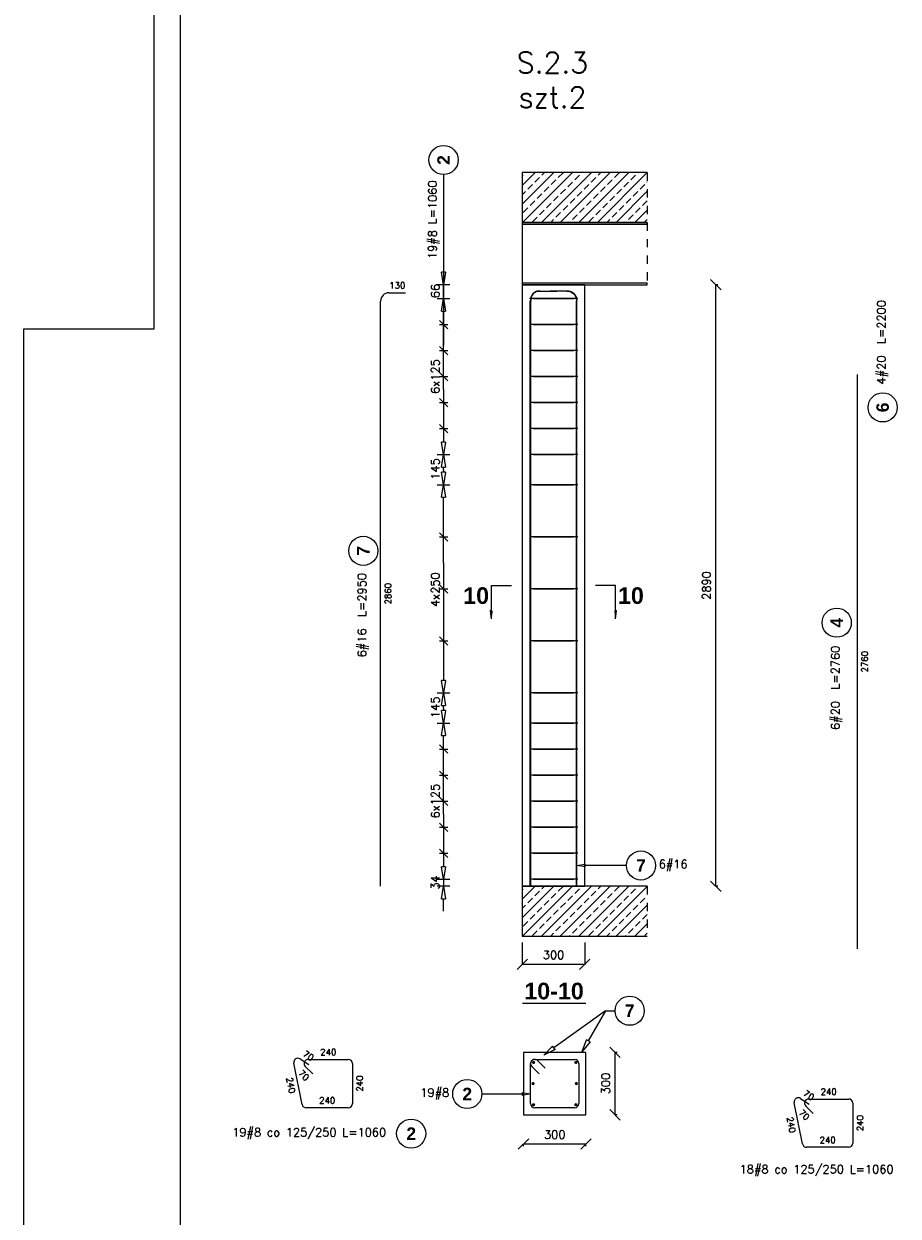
# Model space of a CAD drawing. Header units: millimetres. Extents: x -62590 to 46238, y 147773 to 522018.
# Tile 45 of 93: x 1238 to 5436, y 254229 to 259958. Entities that reach past the tile are written whole.
import ezdxf

# ---------------------------------------------------------------- set-up
doc = ezdxf.new("R2010")
doc.units = ezdxf.units.MM
doc.linetypes.add('DASHED', pattern=[2, 1, -1])
for name, color, linetype in [('!PB_Ramka', 7, 'Continuous'), ('AutoCAD_Structural_Detailing_deskowanie', 2, 'Continuous'), ('AutoCAD_Structural_Detailing_kształt pręta', 7, 'Continuous'), ('AutoCAD_Structural_Detailing_opis kształtu pręta', 7, 'Continuous'), ('AutoCAD_Structural_Detailing_opis rozkładu', 7, 'Continuous'), ('AutoCAD_Structural_Detailing_pręt wyrzucony', 7, 'Continuous'), ('AutoCAD_Structural_Detailing_pręty punktowe', 7, 'Continuous'), ('AutoCAD_Structural_Detailing_rozkład pręta', 7, 'Continuous'), ('AutoCAD_Structural_Detailing_symbole graficzne', 7, 'Continuous'), ('e-cad_cienkie', 1, 'Continuous')]:
    doc.layers.add(name, color=color, linetype=linetype)
doc.styles.add('style1', font='simplex.shx')
doc.styles.add('style3', font='arialbd.ttf')
doc.styles.add('style5', font='arialbd.ttf')
doc.dimstyles.new('RBCT DIM 20', dxfattribs={"dimtxt": 40, "dimasz": 50, "dimexe": 2.5, "dimexo": 150, "dimgap": 25, "dimtad": 1, "dimdec": 0, "dimzin": 1, "dimtxsty": 'style1', "dimblk": 'OBLIQUE', "dimcen": 50, "dimclrd": 8, "dimclre": 8, "dimclrt": 2, "dimadec": 0, "dimazin": 0, "dimtfac": 1, "dimtdec": 0, "dimtmove": 0, "dimatfit": 3, "dimfxl": 1, "dimarcsym": 0})

# ---------------------------------------------------------------- blocks, each defined once
blk = doc.blocks.new('_Oblique')
at = {"color": 0, "linetype": 'ByBlock', "lineweight": -2}
blk.add_line((-0.5, -0.5), (0.5, 0.5), dxfattribs=at)
blk = doc.blocks.new('*D63')
at = {"layer": 'AutoCAD_Structural_Detailing_deskowanie', "color": 8, "lineweight": -2}
for p, q in [((4560.8, 255814.1), (4560.8, 258704.1)), ((4570.8, 258704.1), (4563.3, 258704.1)), ((4570.8, 255814.1), (4563.3, 255814.1))]:
    blk.add_line(p, q, dxfattribs=at)
at = {"layer": 'Defpoints', "color": 0, "ltscale": 40}
for p in [(4420.8, 258704.1), (4560.8, 258704.1), (4420.8, 255814.1)]:
    blk.add_point(p, dxfattribs=at)
at = {"layer": 'AutoCAD_Structural_Detailing_deskowanie', "color": 8, "lineweight": -2, "ltscale": 40, "xscale": 50, "yscale": 50, "zscale": 50}
for p, rotation in [((4560.8, 258704.1), 90), ((4560.8, 255814.1), 270)]:
    blk.add_blockref('_Oblique', p, dxfattribs=dict(at, rotation=rotation))
at = {"layer": 'AutoCAD_Structural_Detailing_deskowanie', "color": 2, "ltscale": 40, "insert": (4515.8, 257259.1), "char_height": 40, "attachment_point": 5, "rotation": 90, "style": 'style1'}
blk.add_mtext('2890', dxfattribs=at)
blk = doc.blocks.new('*D64')
at = {"layer": 'AutoCAD_Structural_Detailing_deskowanie', "color": 8, "lineweight": -2}
for p, q in [((4077.1, 254716.3), (4077.1, 255016.3)), ((4087.1, 255016.3), (4079.6, 255016.3)), ((4087.1, 254716.3), (4079.6, 254716.3))]:
    blk.add_line(p, q, dxfattribs=at)
at = {"layer": 'Defpoints', "color": 0, "ltscale": 40}
for p in [(3937.1, 255016.3), (4077.1, 255016.3), (3937.1, 254716.3)]:
    blk.add_point(p, dxfattribs=at)
at = {"layer": 'AutoCAD_Structural_Detailing_deskowanie', "color": 8, "lineweight": -2, "ltscale": 40, "xscale": 50, "yscale": 50, "zscale": 50}
for p, rotation in [((4077.1, 255016.3), 90), ((4077.1, 254716.3), 270)]:
    blk.add_blockref('_Oblique', p, dxfattribs=dict(at, rotation=rotation))
at = {"layer": 'AutoCAD_Structural_Detailing_deskowanie', "color": 2, "ltscale": 40, "insert": (4032.1, 254866.3), "char_height": 40, "attachment_point": 5, "rotation": 90, "style": 'style1'}
blk.add_mtext('300', dxfattribs=at)
blk = doc.blocks.new('*D65')
at = {"layer": 'AutoCAD_Structural_Detailing_deskowanie', "color": 8, "lineweight": -2}
for p, q in [((3637.1, 254576.3), (3937.1, 254576.3)), ((3637.1, 254566.3), (3637.1, 254573.8)), ((3937.1, 254566.3), (3937.1, 254573.8))]:
    blk.add_line(p, q, dxfattribs=at)
at = {"layer": 'Defpoints', "color": 0, "ltscale": 40}
for p in [(3637.1, 254716.3), (3937.1, 254716.3), (3937.1, 254576.3)]:
    blk.add_point(p, dxfattribs=at)
at = {"layer": 'AutoCAD_Structural_Detailing_deskowanie', "color": 8, "lineweight": -2, "ltscale": 40, "xscale": 50, "yscale": 50, "zscale": 50, "rotation": 180}
blk.add_blockref('_Oblique', (3637.1, 254576.3), dxfattribs=at)
at = {"layer": 'AutoCAD_Structural_Detailing_deskowanie', "color": 8, "lineweight": -2, "ltscale": 40, "xscale": 50, "yscale": 50, "zscale": 50}
blk.add_blockref('_Oblique', (3937.1, 254576.3), dxfattribs=at)
at = {"layer": 'AutoCAD_Structural_Detailing_deskowanie', "color": 2, "ltscale": 40, "insert": (3787.1, 254621.3), "char_height": 40, "attachment_point": 5, "style": 'style1'}
blk.add_mtext('300', dxfattribs=at)
blk = doc.blocks.new('*D164')
at = {"layer": 'AutoCAD_Structural_Detailing_deskowanie', "color": 8, "lineweight": -2}
for p, q in [((3631.3, 255544.1), (3631.3, 255437.3)), ((3931.3, 255544.1), (3931.3, 255437.3)), ((3631.3, 255439.8), (3931.3, 255439.8))]:
    blk.add_line(p, q, dxfattribs=at)
at = {"layer": 'Defpoints', "color": 0, "ltscale": 40}
for p in [(3631.3, 255694.1), (3931.3, 255694.1), (3931.3, 255439.8)]:
    blk.add_point(p, dxfattribs=at)
at = {"layer": 'AutoCAD_Structural_Detailing_deskowanie', "color": 8, "lineweight": -2, "ltscale": 40, "xscale": 50, "yscale": 50, "zscale": 50, "rotation": 180}
blk.add_blockref('_Oblique', (3631.3, 255439.8), dxfattribs=at)
at = {"layer": 'AutoCAD_Structural_Detailing_deskowanie', "color": 8, "lineweight": -2, "ltscale": 40, "xscale": 50, "yscale": 50, "zscale": 50}
blk.add_blockref('_Oblique', (3931.3, 255439.8), dxfattribs=at)
at = {"layer": 'AutoCAD_Structural_Detailing_deskowanie', "color": 2, "ltscale": 40, "insert": (3781.3, 255484.8), "char_height": 40, "attachment_point": 5, "style": 'style1'}
blk.add_mtext('300', dxfattribs=at)
blk = doc.blocks.new('*U28')
at = {"color": 8}
blk.add_lwpolyline([(0, 0), (0, 297), (25, 297), (25, 594), (841, 594), (841, 0)], close=True, dxfattribs=at)
at = {"color": 3}
blk.add_lwpolyline([(30, 5), (836, 5), (836, 589), (30, 589)], close=True, dxfattribs=at)

msp = doc.modelspace()

# ---------------------------------------------------------------- hatches: boundary and pattern name
at = {"layer": 'AutoCAD_Structural_Detailing_pręty punktowe'}
h = msp.add_hatch(color=1, dxfattribs=at)
edge = h.paths.add_edge_path(flags=0)
edge.add_arc((3685.4, 254967.9), 8, 0, 360, ccw=False)
h = msp.add_hatch(color=1, dxfattribs=at)
edge = h.paths.add_edge_path(flags=0)
edge.add_arc((3888.8, 254967.9), 8, 0, 360, ccw=False)
h = msp.add_hatch(color=1, dxfattribs=at)
edge = h.paths.add_edge_path(flags=0)
edge.add_arc((3683.1, 254866.3), 8, 0, 360, ccw=False)
h = msp.add_hatch(color=1, dxfattribs=at)
edge = h.paths.add_edge_path(flags=0)
edge.add_arc((3891.1, 254866.3), 8, 0, 360, ccw=False)
h = msp.add_hatch(color=1, dxfattribs=at)
edge = h.paths.add_edge_path(flags=0)
edge.add_arc((3685.4, 254764.6), 8, 0, 360, ccw=False)
h = msp.add_hatch(color=1, dxfattribs=at)
edge = h.paths.add_edge_path(flags=0)
edge.add_arc((3888.8, 254764.6), 8, 0, 360, ccw=False)
at = {"layer": 'AutoCAD_Structural_Detailing_symbole graficzne', "linetype": 'Continuous', "lineweight": 0}
for points in [[(3484.3, 257099.1), (3484.3, 257139.1), (3490, 257139.1)], [(4078.3, 257099.1), (4078.3, 257139.1), (4072.6, 257139.1)]]:
    msp.add_hatch(color=7, dxfattribs=at).paths.add_polyline_path(points, flags=0)
at = {"layer": 'e-cad_cienkie', "linetype": 'ByBlock', "ltscale": 40}
h = msp.add_hatch(dxfattribs=at)
h.set_pattern_fill('ANSI33', color=8, scale=10)
h.set_pattern_definition([(45, (6767.84, 8626.18), (-44.90128, 44.90128), []), (45, (6812.74, 8626.18), (-44.90128, 44.90128), [31.75, -15.875])])
h.paths.add_polyline_path([(4231.3, 259244.1), (3631.3, 259244.1), (3631.3, 259004.1), (4231.3, 259004.1)])
h = msp.add_hatch(dxfattribs=at)
h.set_pattern_fill('ANSI33', color=8, scale=10)
h.set_pattern_definition([(45, (6767.84, 5196.18), (-44.90128, 44.90128), []), (45, (6812.74, 5196.18), (-44.90128, 44.90128), [31.75, -15.875])])
h.paths.add_polyline_path([(4231.3, 255814.1), (3631.3, 255814.1), (3631.3, 255574.1), (4231.3, 255574.1)])

# ---------------------------------------------------------------- linework, layer by layer
at = {"layer": 'AutoCAD_Structural_Detailing_deskowanie', "color": 2, "linetype": 'Continuous'}
for p, q in [((3931.3, 258704.1), (3631.3, 258704.1)), ((3631.3, 258704.1), (3631.3, 255814.1)), ((3931.3, 255814.1), (3931.3, 258704.1)), ((3631.3, 255814.1), (3931.3, 255814.1)), ((3937.1, 255016.3), (3637.1, 255016.3)), ((3637.1, 255016.3), (3637.1, 254716.3)), ((3937.1, 255016.3), (3637.1, 255016.3)), ((3637.1, 255016.3), (3637.1, 254716.3)), ((3937.1, 254716.3), (3937.1, 255016.3)), ((3937.1, 254716.3), (3937.1, 255016.3)), ((3637.1, 254716.3), (3937.1, 254716.3)), ((3637.1, 254716.3), (3937.1, 254716.3))]:
    msp.add_line(p, q, dxfattribs=at)
at = {"layer": 'AutoCAD_Structural_Detailing_deskowanie', "color": 0, "lineweight": 0}
msp.add_line((3631.8, 255253.1), (3935.9, 255253.1), dxfattribs=at)
at = {"layer": 'AutoCAD_Structural_Detailing_kształt pręta', "color": 3}
for p, q in [((3707.9, 258674.1), (3764.5, 258674.1)), ((3717.3, 258674.1), (3797.3, 258674.1)), ((3845.3, 258674.1), (3765.3, 258674.1)), ((3854.7, 258674.1), (3798.1, 258674.1)), ((3669.3, 255814.1), (3669.3, 258626.1)), ((3671.6, 255814.1), (3671.6, 258626.1)), ((3891, 255814.1), (3891, 258626.1)), ((3893.3, 255814.1), (3893.3, 258626.1)), ((3691.1, 254982.3), (3883.1, 254982.3)), ((3705.2, 254976.4), (3740.6, 254941.1)), ((3671.1, 254770.3), (3671.1, 254962.3)), ((3712.3, 254912.8), (3677, 254948.1)), ((3903.1, 254962.3), (3903.1, 254770.3)), ((3883.1, 254750.3), (3691.1, 254750.3))]:
    msp.add_line(p, q, dxfattribs=at)
for centre, radius, start, end in [((3717.3, 258626.1), 48, 90, 180), ((3691.1, 254962.3), 20, 90, 225), ((3691.1, 254962.3), 20, 45, 180), ((3883.1, 254962.3), 20, 0, 90), ((3691.1, 254770.3), 20, 180, 270), ((3883.1, 254770.3), 20, 270, 0)]:
    msp.add_arc(centre, radius, start, end, dxfattribs=at)
at = {"layer": 'AutoCAD_Structural_Detailing_kształt pręta', "color": 3, "extrusion": (0, 0, -1)}
msp.add_arc((-3845.3, 258626.1), 48, 90, 180, dxfattribs=at)
at = {"layer": 'AutoCAD_Structural_Detailing_kształt pręta', "color": 3}
msp.add_ellipse((3707.9, 258626.1), major_axis=(0, 48), ratio=0.755922, start_param=0, end_param=1.570796, dxfattribs=at)
at = {"layer": 'AutoCAD_Structural_Detailing_kształt pręta', "color": 3, "extrusion": (0, 0, -1)}
msp.add_ellipse((3854.7, 258626.1), major_axis=(0, 48), ratio=0.755922, start_param=0, end_param=1.570796, dxfattribs=at)
at = {"layer": 'AutoCAD_Structural_Detailing_opis kształtu pręta', "color": 8, "lineweight": 0}
for p, q in [((3893.3, 255914.1), (3933.3, 255920.8)), ((3933.3, 255907.5), (3893.3, 255914.1)), ((3933.3, 255907.5), (3933.3, 255920.8)), ((4131.3, 255914.1), (3933.3, 255914.1)), ((3437.1, 254816.3), (3631.1, 254816.3)), ((3631.1, 254823), (3671.1, 254816.3)), ((3631.1, 254823), (3631.1, 254809.6)), ((3671.1, 254816.3), (3631.1, 254809.6))]:
    msp.add_line(p, q, dxfattribs=at)
for centre in [(4201.3, 255914.1), (3367.1, 254816.3)]:
    msp.add_circle(centre, 70, dxfattribs=at)
at = {"layer": 'AutoCAD_Structural_Detailing_opis rozkładu', "color": 8, "lineweight": 0}
for p, q in [((3253.4, 259233.7), (3253.4, 258414.6)), ((3253.4, 258824.1), (3253.4, 258764.1)), ((3253.4, 258704.1), (3243.4, 258764.1)), ((3263.4, 258764.1), (3243.4, 258764.1)), ((3263.4, 258764.1), (3253.4, 258704.1)), ((3283.4, 258704.1), (3223.4, 258704.1)), ((3253.4, 258638.1), (3253.4, 258704.1)), ((3223.4, 258638.1), (3283.4, 258638.1)), ((3243.4, 258578.1), (3253.4, 258638.1)), ((3253.4, 258638.1), (3263.4, 258578.1)), ((3273.4, 258493.1), (3233.4, 258533.1)), ((3243.4, 258578.1), (3263.4, 258578.1)), ((3253.4, 258513.1), (3253.4, 258578.1)), ((3233.4, 258513.1), (3273.4, 258513.1)), ((3253.4, 258388.1), (3253.4, 258513.1)), ((3273.4, 258368.1), (3233.4, 258408.1)), ((3233.4, 258388.1), (3273.4, 258388.1)), ((3253.4, 258263.1), (3253.4, 258388.1)), ((3273.4, 258243.1), (3233.4, 258283.1)), ((3233.4, 258263.1), (3273.4, 258263.1)), ((3253.4, 258200.6), (3253.4, 258263.1)), ((3253.4, 258200.6), (3253.4, 258138.1)), ((3233.4, 258158.1), (3273.4, 258118.1)), ((3233.4, 258138.1), (3273.4, 258138.1)), ((3253.4, 258138.1), (3253.4, 258013.1)), ((3233.4, 258033.1), (3273.4, 257993.1)), ((3233.4, 258013.1), (3273.4, 258013.1)), ((3253.4, 258013.1), (3253.4, 257948.1)), ((3253.4, 257888.1), (3243.4, 257948.1)), ((3263.4, 257948.1), (3243.4, 257948.1)), ((3263.4, 257948.1), (3253.4, 257888.1)), ((3223.4, 257888.1), (3283.4, 257888.1)), ((3223.4, 257888.1), (3283.4, 257888.1)), ((3243.4, 257828.1), (3253.4, 257888.1)), ((3253.4, 257888.1), (3263.4, 257828.1)), ((3243.4, 257828.1), (3263.4, 257828.1)), ((3253.4, 257743.1), (3243.4, 257803.1)), ((3263.4, 257803.1), (3243.4, 257803.1)), ((3253.4, 257815.6), (3253.4, 257828.1)), ((3253.4, 257815.6), (3253.4, 257803.1)), ((3263.4, 257803.1), (3253.4, 257743.1)), ((3223.4, 257743.1), (3283.4, 257743.1)), ((3223.4, 257743.1), (3283.4, 257743.1)), ((3243.4, 257683.1), (3253.4, 257743.1)), ((3253.4, 257743.1), (3263.4, 257683.1)), ((3243.4, 257683.1), (3263.4, 257683.1)), ((3253.4, 257493.1), (3253.4, 257683.1)), ((3273.4, 257473.1), (3233.4, 257513.1)), ((3233.4, 257493.1), (3273.4, 257493.1)), ((3253.4, 257368.1), (3253.4, 257493.1)), ((3253.4, 257368.1), (3253.4, 257243.1)), ((3233.4, 257263.1), (3273.4, 257223.1)), ((3233.4, 257243.1), (3273.4, 257243.1)), ((3253.4, 257243.1), (3253.4, 256993.1)), ((3233.4, 257013.1), (3273.4, 256973.1)), ((3233.4, 256993.1), (3273.4, 256993.1)), ((3253.4, 256993.1), (3253.4, 256803.1)), ((3253.4, 256743.1), (3243.4, 256803.1)), ((3263.4, 256803.1), (3243.4, 256803.1)), ((3263.4, 256803.1), (3253.4, 256743.1)), ((3223.4, 256743.1), (3283.4, 256743.1)), ((3223.4, 256743.1), (3283.4, 256743.1)), ((3243.4, 256683.1), (3253.4, 256743.1)), ((3253.4, 256743.1), (3263.4, 256683.1)), ((3243.4, 256683.1), (3263.4, 256683.1)), ((3253.4, 256598.1), (3243.4, 256658.1)), ((3263.4, 256658.1), (3243.4, 256658.1)), ((3253.4, 256670.6), (3253.4, 256683.1)), ((3253.4, 256670.6), (3253.4, 256658.1)), ((3263.4, 256658.1), (3253.4, 256598.1)), ((3223.4, 256598.1), (3283.4, 256598.1)), ((3223.4, 256598.1), (3283.4, 256598.1)), ((3243.4, 256538.1), (3253.4, 256598.1)), ((3253.4, 256598.1), (3263.4, 256538.1)), ((3243.4, 256538.1), (3263.4, 256538.1)), ((3253.4, 256473.1), (3253.4, 256538.1)), ((3273.4, 256453.1), (3233.4, 256493.1)), ((3233.4, 256473.1), (3273.4, 256473.1)), ((3253.4, 256348.1), (3253.4, 256473.1)), ((3273.4, 256328.1), (3233.4, 256368.1)), ((3233.4, 256348.1), (3273.4, 256348.1)), ((3253.4, 256223.1), (3253.4, 256348.1)), ((3273.4, 256203.1), (3233.4, 256243.1)), ((3233.4, 256223.1), (3273.4, 256223.1)), ((3253.4, 256160.6), (3253.4, 256223.1)), ((3253.4, 256160.6), (3253.4, 256098.1)), ((3233.4, 256118.1), (3273.4, 256078.1)), ((3233.4, 256098.1), (3273.4, 256098.1)), ((3253.4, 256098.1), (3253.4, 255973.1)), ((3233.4, 255993.1), (3273.4, 255953.1)), ((3233.4, 255973.1), (3273.4, 255973.1)), ((3253.4, 255973.1), (3253.4, 255908.1)), ((3253.4, 255848.1), (3243.4, 255908.1)), ((3263.4, 255908.1), (3243.4, 255908.1)), ((3263.4, 255908.1), (3253.4, 255848.1)), ((3223.4, 255848.1), (3283.4, 255848.1)), ((3253.4, 255848.1), (3253.4, 255814.1)), ((3283.4, 255814.1), (3223.4, 255814.1)), ((3243.4, 255754.1), (3253.4, 255814.1)), ((3253.4, 255814.1), (3263.4, 255754.1)), ((3243.4, 255754.1), (3263.4, 255754.1)), ((3253.4, 255694.1), (3253.4, 255754.1)), ((4031.1, 255216.3), (3782.9, 255038)), ((4031.1, 255216.3), (3948.4, 255072.1)), ((4031.1, 255216.3), (4077.1, 255216.3)), ((3734.2, 255003), (3777.1, 255046.1)), ((3788.7, 255029.8), (3777.1, 255046.1)), ((3918.6, 255020), (3939.7, 255077)), ((3957.1, 255067.1), (3918.6, 255020)), ((3957.1, 255067.1), (3939.7, 255077)), ((3788.7, 255029.8), (3734.2, 255003))]:
    msp.add_line(p, q, dxfattribs=at)
for centre in [(3253.4, 259303.7), (4147.1, 255216.3)]:
    msp.add_circle(centre, 70, dxfattribs=at)
at = {"layer": 'AutoCAD_Structural_Detailing_pręt wyrzucony', "color": 3}
for p, q in [((2991.2, 258666.1, 73.4), (3071.2, 258666.1, 73.4)), ((2951.2, 255814.1, 73.4), (2951.2, 258626.1, 73.4)), ((5240.2, 255513.2, 150.2), (5240.2, 258273.2, 150.2)), ((2564.8, 254984.8), (2606.4, 254957.2)), ((2603.7, 254982.3), (2795.7, 254982.3)), ((2574.2, 254766.3), (2534.1, 254964.1)), ((2624.9, 254912.8), (2589.5, 254948.1)), ((2815.7, 254962.3), (2815.7, 254770.3)), ((2795.7, 254750.3), (2593.8, 254750.3)), ((4977.1, 254576.3), (4937, 254774.1)), ((4967.7, 254794.7), (5009.3, 254767.1)), ((5027.8, 254722.7), (4992.4, 254758.1)), ((5006.6, 254792.2), (5198.6, 254792.2)), ((5218.6, 254772.2), (5218.6, 254580.2)), ((5198.6, 254560.2), (4996.7, 254560.2))]:
    msp.add_line(p, q, dxfattribs=at)
at = {"layer": 'AutoCAD_Structural_Detailing_pręt wyrzucony', "color": 8, "lineweight": 0}
for centre in [(5361.9, 258115), (2867.9, 257425.9), (5141.3, 257080.6), (3098.1, 254625.8)]:
    msp.add_circle(centre, 70, dxfattribs=at)
at = {"layer": 'AutoCAD_Structural_Detailing_pręt wyrzucony', "color": 3}
for centre, radius, start, end in [((2991.2, 258626.1, 73.4), 40, 90, 180), ((2553.7, 254968.1), 20, 56.4592, 191.4592), ((2603.7, 254962.3), 20, 90, 225), ((2795.7, 254962.3), 20, 0, 90), ((2593.8, 254770.3), 20, 191.4592, 270), ((2795.7, 254770.3), 20, 270, 0), ((4956.6, 254778.1), 20, 56.4592, 191.4592), ((5006.6, 254772.2), 20, 90, 225), ((5198.6, 254772.2), 20, 0, 90), ((4996.7, 254580.2), 20, 191.4592, 270), ((5198.6, 254580.2), 20, 270, 0)]:
    msp.add_arc(centre, radius, start, end, dxfattribs=at)
at = {"layer": 'AutoCAD_Structural_Detailing_rozkład pręta', "color": 3, "linetype": 'ByBlock', "lineweight": 25}
for p, q in [((3685.3, 258638.1), (3665.3, 258638.1)), ((3685.3, 258638.1), (3665.3, 258638.1)), ((3699.4, 258638.1), (3665.3, 258638.1)), ((3706.5, 258638.1), (3671.2, 258638.1)), ((3685.3, 258638.1), (3877.3, 258638.1)), ((3877.3, 258638.1), (3685.3, 258638.1)), ((3699.4, 258638.1), (3734.8, 258638.1)), ((3897.3, 258638.1), (3877.3, 258638.1)), ((3897.3, 258638.1), (3877.3, 258638.1)), ((3685.3, 258513.1), (3665.3, 258513.1)), ((3685.3, 258513.1), (3665.3, 258513.1)), ((3699.4, 258513.1), (3665.3, 258513.1)), ((3706.5, 258513.1), (3671.2, 258513.1)), ((3685.3, 258513.1), (3877.3, 258513.1)), ((3877.3, 258513.1), (3685.3, 258513.1)), ((3699.4, 258513.1), (3734.8, 258513.1)), ((3897.3, 258513.1), (3877.3, 258513.1)), ((3897.3, 258513.1), (3877.3, 258513.1)), ((3685.3, 258388.1), (3665.3, 258388.1)), ((3685.3, 258388.1), (3665.3, 258388.1)), ((3699.4, 258388.1), (3665.3, 258388.1)), ((3706.5, 258388.1), (3671.2, 258388.1)), ((3685.3, 258388.1), (3877.3, 258388.1)), ((3877.3, 258388.1), (3685.3, 258388.1)), ((3699.4, 258388.1), (3734.8, 258388.1)), ((3897.3, 258388.1), (3877.3, 258388.1)), ((3897.3, 258388.1), (3877.3, 258388.1)), ((3685.3, 258263.1), (3665.3, 258263.1)), ((3685.3, 258263.1), (3665.3, 258263.1)), ((3699.4, 258263.1), (3665.3, 258263.1)), ((3706.5, 258263.1), (3671.2, 258263.1)), ((3685.3, 258263.1), (3877.3, 258263.1)), ((3877.3, 258263.1), (3685.3, 258263.1)), ((3699.4, 258263.1), (3734.8, 258263.1)), ((3897.3, 258263.1), (3877.3, 258263.1)), ((3897.3, 258263.1), (3877.3, 258263.1)), ((3685.3, 258138.1), (3665.3, 258138.1)), ((3685.3, 258138.1), (3665.3, 258138.1)), ((3699.4, 258138.1), (3665.3, 258138.1)), ((3706.5, 258138.1), (3671.2, 258138.1)), ((3685.3, 258138.1), (3877.3, 258138.1)), ((3877.3, 258138.1), (3685.3, 258138.1)), ((3699.4, 258138.1), (3734.8, 258138.1)), ((3897.3, 258138.1), (3877.3, 258138.1)), ((3897.3, 258138.1), (3877.3, 258138.1)), ((3685.3, 258013.1), (3665.3, 258013.1)), ((3685.3, 258013.1), (3665.3, 258013.1)), ((3699.4, 258013.1), (3665.3, 258013.1)), ((3706.5, 258013.1), (3671.2, 258013.1)), ((3685.3, 258013.1), (3877.3, 258013.1)), ((3877.3, 258013.1), (3685.3, 258013.1)), ((3699.4, 258013.1), (3734.8, 258013.1)), ((3897.3, 258013.1), (3877.3, 258013.1)), ((3897.3, 258013.1), (3877.3, 258013.1)), ((3685.3, 257888.1), (3665.3, 257888.1)), ((3685.3, 257888.1), (3665.3, 257888.1)), ((3699.4, 257888.1), (3665.3, 257888.1)), ((3706.5, 257888.1), (3671.2, 257888.1)), ((3685.3, 257888.1), (3877.3, 257888.1)), ((3877.3, 257888.1), (3685.3, 257888.1)), ((3699.4, 257888.1), (3734.8, 257888.1)), ((3897.3, 257888.1), (3877.3, 257888.1)), ((3897.3, 257888.1), (3877.3, 257888.1)), ((3685.3, 257743.1), (3665.3, 257743.1)), ((3685.3, 257743.1), (3665.3, 257743.1)), ((3699.4, 257743.1), (3665.3, 257743.1)), ((3706.5, 257743.1), (3671.2, 257743.1)), ((3685.3, 257743.1), (3877.3, 257743.1)), ((3877.3, 257743.1), (3685.3, 257743.1)), ((3699.4, 257743.1), (3734.8, 257743.1)), ((3897.3, 257743.1), (3877.3, 257743.1)), ((3897.3, 257743.1), (3877.3, 257743.1)), ((3685.3, 257493.1), (3665.3, 257493.1)), ((3685.3, 257493.1), (3665.3, 257493.1)), ((3699.4, 257493.1), (3665.3, 257493.1)), ((3706.5, 257493.1), (3671.2, 257493.1)), ((3685.3, 257493.1), (3877.3, 257493.1)), ((3877.3, 257493.1), (3685.3, 257493.1)), ((3699.4, 257493.1), (3734.8, 257493.1)), ((3897.3, 257493.1), (3877.3, 257493.1)), ((3897.3, 257493.1), (3877.3, 257493.1)), ((3685.3, 257243.1), (3665.3, 257243.1)), ((3685.3, 257243.1), (3665.3, 257243.1)), ((3699.4, 257243.1), (3665.3, 257243.1)), ((3706.5, 257243.1), (3671.2, 257243.1)), ((3685.3, 257243.1), (3877.3, 257243.1)), ((3877.3, 257243.1), (3685.3, 257243.1)), ((3699.4, 257243.1), (3734.8, 257243.1)), ((3897.3, 257243.1), (3877.3, 257243.1)), ((3897.3, 257243.1), (3877.3, 257243.1)), ((3685.3, 256993.1), (3665.3, 256993.1)), ((3685.3, 256993.1), (3665.3, 256993.1)), ((3699.4, 256993.1), (3665.3, 256993.1)), ((3706.5, 256993.1), (3671.2, 256993.1)), ((3685.3, 256993.1), (3877.3, 256993.1)), ((3877.3, 256993.1), (3685.3, 256993.1)), ((3699.4, 256993.1), (3734.8, 256993.1)), ((3897.3, 256993.1), (3877.3, 256993.1)), ((3897.3, 256993.1), (3877.3, 256993.1)), ((3685.3, 256743.1), (3665.3, 256743.1)), ((3685.3, 256743.1), (3665.3, 256743.1)), ((3699.4, 256743.1), (3665.3, 256743.1)), ((3706.5, 256743.1), (3671.2, 256743.1)), ((3685.3, 256743.1), (3877.3, 256743.1)), ((3877.3, 256743.1), (3685.3, 256743.1)), ((3699.4, 256743.1), (3734.8, 256743.1)), ((3897.3, 256743.1), (3877.3, 256743.1)), ((3897.3, 256743.1), (3877.3, 256743.1)), ((3685.3, 256598.1), (3665.3, 256598.1)), ((3685.3, 256598.1), (3665.3, 256598.1)), ((3699.4, 256598.1), (3665.3, 256598.1)), ((3706.5, 256598.1), (3671.2, 256598.1)), ((3685.3, 256598.1), (3877.3, 256598.1)), ((3877.3, 256598.1), (3685.3, 256598.1)), ((3699.4, 256598.1), (3734.8, 256598.1)), ((3897.3, 256598.1), (3877.3, 256598.1)), ((3897.3, 256598.1), (3877.3, 256598.1)), ((3685.3, 256473.1), (3665.3, 256473.1)), ((3685.3, 256473.1), (3665.3, 256473.1)), ((3699.4, 256473.1), (3665.3, 256473.1)), ((3706.5, 256473.1), (3671.2, 256473.1)), ((3685.3, 256473.1), (3877.3, 256473.1)), ((3877.3, 256473.1), (3685.3, 256473.1)), ((3699.4, 256473.1), (3734.8, 256473.1)), ((3897.3, 256473.1), (3877.3, 256473.1)), ((3897.3, 256473.1), (3877.3, 256473.1)), ((3685.3, 256348.1), (3665.3, 256348.1)), ((3685.3, 256348.1), (3665.3, 256348.1)), ((3699.4, 256348.1), (3665.3, 256348.1)), ((3706.5, 256348.1), (3671.2, 256348.1)), ((3685.3, 256348.1), (3877.3, 256348.1)), ((3877.3, 256348.1), (3685.3, 256348.1)), ((3699.4, 256348.1), (3734.8, 256348.1)), ((3897.3, 256348.1), (3877.3, 256348.1)), ((3897.3, 256348.1), (3877.3, 256348.1)), ((3685.3, 256223.1), (3665.3, 256223.1)), ((3685.3, 256223.1), (3665.3, 256223.1)), ((3699.4, 256223.1), (3665.3, 256223.1)), ((3706.5, 256223.1), (3671.2, 256223.1)), ((3685.3, 256223.1), (3877.3, 256223.1)), ((3877.3, 256223.1), (3685.3, 256223.1)), ((3699.4, 256223.1), (3734.8, 256223.1)), ((3897.3, 256223.1), (3877.3, 256223.1)), ((3897.3, 256223.1), (3877.3, 256223.1)), ((3685.3, 256098.1), (3665.3, 256098.1)), ((3685.3, 256098.1), (3665.3, 256098.1)), ((3699.4, 256098.1), (3665.3, 256098.1)), ((3706.5, 256098.1), (3671.2, 256098.1)), ((3685.3, 256098.1), (3877.3, 256098.1)), ((3877.3, 256098.1), (3685.3, 256098.1)), ((3699.4, 256098.1), (3734.8, 256098.1)), ((3897.3, 256098.1), (3877.3, 256098.1)), ((3897.3, 256098.1), (3877.3, 256098.1)), ((3685.3, 255973.1), (3665.3, 255973.1)), ((3685.3, 255973.1), (3665.3, 255973.1)), ((3699.4, 255973.1), (3665.3, 255973.1)), ((3706.5, 255973.1), (3671.2, 255973.1)), ((3685.3, 255973.1), (3877.3, 255973.1)), ((3877.3, 255973.1), (3685.3, 255973.1)), ((3699.4, 255973.1), (3734.8, 255973.1)), ((3897.3, 255973.1), (3877.3, 255973.1)), ((3897.3, 255973.1), (3877.3, 255973.1)), ((3685.3, 255848.1), (3665.3, 255848.1)), ((3685.3, 255848.1), (3665.3, 255848.1)), ((3699.4, 255848.1), (3665.3, 255848.1)), ((3706.5, 255848.1), (3671.2, 255848.1)), ((3685.3, 255848.1), (3877.3, 255848.1)), ((3877.3, 255848.1), (3685.3, 255848.1)), ((3699.4, 255848.1), (3734.8, 255848.1)), ((3897.3, 255848.1), (3877.3, 255848.1)), ((3897.3, 255848.1), (3877.3, 255848.1))]:
    msp.add_line(p, q, dxfattribs=at)
at = {"layer": 'AutoCAD_Structural_Detailing_symbole graficzne', "color": 7, "linetype": 'Continuous', "lineweight": 0}
for p, q in [((3484.3, 257259.1), (3580.3, 257259.1)), ((3484.3, 257099.1), (3484.3, 257259.1)), ((4078.3, 257259.1), (3982.3, 257259.1)), ((4078.3, 257099.1), (4078.3, 257259.1)), ((3484.3, 257139.1), (3478.6, 257139.1)), ((3484.3, 257099.1), (3478.6, 257139.1)), ((4078.3, 257139.1), (4084.1, 257139.1)), ((4078.3, 257099.1), (4084.1, 257139.1))]:
    msp.add_line(p, q, dxfattribs=at)
at = {"layer": 'AutoCAD_Structural_Detailing_symbole graficzne', "color": 0, "lineweight": 0}
msp.add_line((3631.8, 255253.1), (3935.9, 255253.1), dxfattribs=at)
at = {"layer": 'e-cad_cienkie', "color": 8, "linetype": 'DASHED', "ltscale": 40}
for p, q in [((4231.3, 259244.1), (4231.3, 259004.1)), ((4231.3, 259004.1), (4231.3, 258704.1)), ((4231.3, 255814.1), (4231.3, 255574.1))]:
    msp.add_line(p, q, dxfattribs=at)
at = {"layer": 'e-cad_cienkie', "color": 1, "linetype": 'ByBlock', "ltscale": 40}
for points in [[(4231.3, 259244.1), (3631.3, 259244.1), (3631.3, 259004.1), (4231.3, 259004.1)], [(4231.3, 258994.1), (4231.3, 259004.1), (3631.3, 259004.1), (3631.3, 258704.1), (4231.3, 258704.1), (4231.3, 258714.1)], [(4231.3, 258994.1), (3631.3, 258994.1), (3631.3, 258714.1), (4231.3, 258714.1)], [(4231.3, 255814.1), (3631.3, 255814.1), (3631.3, 255574.1), (4231.3, 255574.1)]]:
    msp.add_lwpolyline(points, dxfattribs=at)

# ---------------------------------------------------------------- block references
at = {"layer": '!PB_Ramka', "xscale": 25, "yscale": 25, "zscale": 25}
msp.add_blockref('*U28', (1238, 251067.6), dxfattribs=at)

# ---------------------------------------------------------------- texts
at = {"color": 1, "insert": (3776, 259821.4), "char_height": 100, "attachment_point": 2, "style": 'style1'}
msp.add_mtext('S.2.3\\Pszt.2', dxfattribs=at)
at = {"layer": 'AutoCAD_Structural_Detailing_deskowanie', "color": 73, "insert": (3783.8, 255310.3), "char_height": 80, "attachment_point": 5, "style": 'style5'}
msp.add_mtext('10-10', dxfattribs=at)
at = {"layer": 'AutoCAD_Structural_Detailing_opis kształtu pręta', "color": 1, "char_height": 60, "attachment_point": 5, "style": 'style3'}
for s, insert in [('7', (4201.3, 255914.1)), ('2', (3367.1, 254816.3))]:
    msp.add_mtext(s, dxfattribs=dict(at, insert=insert))
at = {"layer": 'AutoCAD_Structural_Detailing_opis kształtu pręta', "color": 2, "char_height": 40, "attachment_point": 5, "style": 'style1'}
for s, insert in [('6#16  ', (4356.1, 255914.1)), ('19#8  ', (3211.4, 254816.3))]:
    msp.add_mtext(s, dxfattribs=dict(at, insert=insert))
at = {"layer": 'AutoCAD_Structural_Detailing_opis rozkładu', "color": 1, "insert": (3253.4, 259303.7), "char_height": 60, "attachment_point": 5, "rotation": 90, "style": 'style3'}
msp.add_mtext('2', dxfattribs=at)
at = {"layer": 'AutoCAD_Structural_Detailing_opis rozkładu', "color": 2, "char_height": 40, "rotation": 90, "style": 'style1'}
for s, insert, attachment_point in [('19#8 L=1060', (3206.7, 259016.5), 5), ('66', (3233.4, 258639.7), 7), ('6x125', (3233.4, 258180.3), 7), ('145', (3233.4, 257768), 7), ('4x250', (3233.4, 257156.5), 7), ('145', (3233.4, 256623), 7), ('6x125', (3233.4, 256140.3), 7), ('34', (3233.4, 255797.8), 7)]:
    msp.add_mtext(s, dxfattribs=dict(at, insert=insert, attachment_point=attachment_point))
at = {"layer": 'AutoCAD_Structural_Detailing_opis rozkładu', "color": 1, "insert": (4147.1, 255216.3), "char_height": 60, "attachment_point": 5, "style": 'style3'}
msp.add_mtext('7', dxfattribs=at)
at = {"layer": 'AutoCAD_Structural_Detailing_pręt wyrzucony', "color": 2, "attachment_point": 5, "style": 'style1'}
for s, insert, char_height in [('130', (3031.2, 258701.1, 73.4), 30), ('240', (2699.7, 255017.3), 30), ('240', (2694.7, 254785.3), 30), ('240', (5102.6, 254827.2), 30), ('19#8 co 125/250 L=1060', (2608.1, 254625.8), 40), ('240', (5097.6, 254595.2), 30), ('18#8 co 125/250 L=1060', (5044.7, 254448.2), 40)]:
    msp.add_mtext(s, dxfattribs=dict(at, insert=insert, char_height=char_height))
for s, insert, char_height, rotation in [('4#20  L=2200', (5361.9, 258427.8), 40, 90), ('6#16  L=2950', (2867.9, 257116.9), 40, 90), ('2860', (2986.2, 257220.1, 73.4), 30, 90), ('6#20  L=2760', (5141.3, 256767.8), 40, 90), ('2760', (5275.2, 256893.2, 150.2), 30, 90), ('70', (2604.9, 255000.1), 30, 326.4592), ('70', (2582.5, 254905.7), 30, 315), ('240', (2519.9, 254858.3), 30, 281.4592), ('240', (2850.7, 254866.3), 30, 90), ('70', (5007.8, 254810.1), 30, 326.4592), ('240', (4922.8, 254668.2), 30, 281.4592), ('70', (4985.3, 254715.7), 30, 315), ('240', (5253.6, 254676.2), 30, 90)]:
    msp.add_mtext(s, dxfattribs=dict(at, insert=insert, char_height=char_height, rotation=rotation))
at = {"layer": 'AutoCAD_Structural_Detailing_pręt wyrzucony', "color": 1, "char_height": 60, "attachment_point": 5, "rotation": 90, "style": 'style3'}
for s, insert in [('6', (5361.9, 258115)), ('7', (2867.9, 257425.9)), ('4', (5141.3, 257080.6))]:
    msp.add_mtext(s, dxfattribs=dict(at, insert=insert))
at = {"layer": 'AutoCAD_Structural_Detailing_pręt wyrzucony', "color": 1, "insert": (3098.1, 254625.8), "char_height": 60, "attachment_point": 5, "style": 'style3'}
msp.add_mtext('2', dxfattribs=at)
at = {"layer": 'AutoCAD_Structural_Detailing_symbole graficzne', "color": 1, "char_height": 80, "attachment_point": 5, "style": 'style5'}
for s, insert in [('10', (3409.7, 257210.1)), ('10', (4152.9, 257210.1)), ('10-10', (3783.8, 255310.3))]:
    msp.add_mtext(s, dxfattribs=dict(at, insert=insert))

# ---------------------------------------------------------------- dimensions: what is measured, and where the dimension line sits
at = {"layer": 'AutoCAD_Structural_Detailing_deskowanie'}
for p1, p2, distance, override, picture, middle in [((4420.8, 255814.1), (4420.8, 258704.1), -140, {"dimscale": 1, "dimtmove": 1}, '*D63', (4515.8, 257259.1)), ((3631.3, 255694.1), (3931.3, 255694.1), -254.3, {"dimtmove": 1}, '*D164', (3781.3, 255484.8)), ((3937.1, 254716.3), (3937.1, 255016.3), -140, {"dimscale": 1, "dimtmove": 1}, '*D64', (4032.1, 254866.3)), ((3637.1, 254716.3), (3937.1, 254716.3), -140, {"dimscale": 1, "dimtmove": 1}, '*D65', (3787.1, 254621.3))]:
    dim = msp.add_aligned_dim(p1=p1, p2=p2, distance=distance, dimstyle='RBCT DIM 20', override=override, dxfattribs=at)
    dim.commit()
    dim.dimension.update_dxf_attribs({"geometry": picture, "text_midpoint": middle})

doc.saveas('drawing.dxf')
